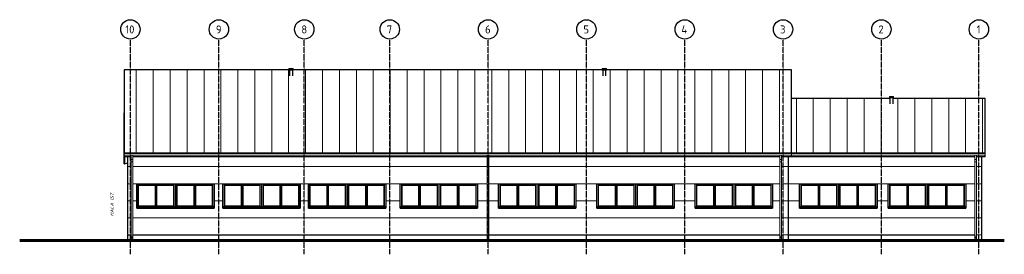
# Model space of a CAD drawing. Header units: millimetres. Extents: x -30335 to 30749, y -1000 to 13553.
import ezdxf

# ---------------------------------------------------------------- set-up
doc = ezdxf.new("R2010")
doc.units = ezdxf.units.MM
doc.linetypes.add('Linia osi', pattern=[14, 6, -3, 2, -3])
for name, color, linetype, lineweight in [('A-GENM', 13, 'Continuous', 25), ('A-GLAZ', 151, 'Continuous', 25), ('A-GLAZ-SILL', 1, 'Continuous', 25), ('A-ROOF', 132, 'Continuous', 25), ('A-ROOF-OTLN', 132, 'Continuous', 20), ('A-ROOF-PATT', 132, 'Continuous', 25), ('A-WALL', 113, 'Continuous', 25), ('A-WALL-PATT', 111, 'Continuous', 25), ('C-TOPO', 7, 'Continuous', 25), ('G-ANNO-TEXT', 231, 'Continuous', 20), ('S-GRID', 1, 'Continuous', 20), ('S-GRID-IDEN', 1, 'Continuous', 25)]:
    doc.layers.add(name, color=color, linetype=linetype, lineweight=lineweight)
doc.styles.add('GOST Common', font='GOST_Common.ttf', dxfattribs={"height": 500})
doc.styles.add('GOST Common_I', font='GOST_Common Italic.ttf', dxfattribs={"height": 220})

# ---------------------------------------------------------------- blocks, each defined once
blk = doc.blocks.new('1-2 - 240x150-1907368-Elewacja zachodnia')
at = {"layer": 'A-GLAZ', "lineweight": 20}
for p, q in [((-547, 1960), (-547, 3300)), ((-547, 3300), (543, 3300)), ((-517, 3260), (-517, 2000)), ((-517, 3260), (513, 3260)), ((513, 2000), (513, 3260)), ((543, 3300), (543, 1960)), ((603, 3300), (603, 1960)), ((603, 3300), (1693, 3300)), ((633, 3260), (1663, 3260)), ((633, 3260), (633, 2000)), ((1663, 2000), (1663, 3260)), ((1693, 3300), (1693, 1960)), ((1773, 1940), (1773, 3380)), ((543, 1960), (-547, 1960)), ((-517, 2000), (513, 2000)), ((1693, 1960), (603, 1960)), ((633, 2000), (1663, 2000))]:
    blk.add_line(p, q, dxfattribs=at)
at = {"layer": 'A-GLAZ-SILL'}
for p, q in [((1773, 1940), (-627, 1940)), ((-627, 1880), (-627, 1907)), ((-627, 1862), (-627, 1880)), ((-627, 1880), (1773, 1880)), ((-627, 1862), (1773, 1862)), ((1773, 1940), (1773, 1880)), ((1773, 1880), (1773, 1862))]:
    blk.add_line(p, q, dxfattribs=at)
blk = doc.blocks.new('1-2 - 240x150-V3-Elewacja zachodnia')
at = {"layer": 'A-GLAZ', "lineweight": 20}
for p, q in [((1773, 3380), (1773, 1940)), ((1853, 1960), (1853, 3300)), ((1853, 3300), (2943, 3300)), ((1883, 3260), (1883, 2000)), ((1883, 3260), (2913, 3260)), ((2913, 2000), (2913, 3260)), ((2943, 3300), (2943, 1960)), ((3003, 3300), (3003, 1960)), ((3003, 3300), (4093, 3300)), ((3033, 3260), (4063, 3260)), ((3033, 3260), (3033, 2000)), ((4063, 2000), (4063, 3260)), ((4093, 3300), (4093, 1960)), ((2943, 1960), (1853, 1960)), ((1883, 2000), (2913, 2000)), ((4093, 1960), (3003, 1960)), ((3033, 2000), (4063, 2000))]:
    blk.add_line(p, q, dxfattribs=at)
at = {"layer": 'A-GLAZ-SILL'}
for p, q in [((1773, 1880), (1773, 1940)), ((4173, 1940), (1773, 1940)), ((1773, 1862), (1773, 1880)), ((1773, 1880), (4173, 1880)), ((1773, 1862), (4173, 1862)), ((4173, 1907), (4173, 1880)), ((4173, 1880), (4173, 1862))]:
    blk.add_line(p, q, dxfattribs=at)
blk = doc.blocks.new('1-2 - 240x150-1907403-Elewacja zachodnia')
at = {"layer": 'A-GLAZ', "lineweight": 20}
for p, q in [((25953, 3380), (25953, 1940)), ((26033, 1960), (26033, 3300)), ((26033, 3300), (27123, 3300)), ((26063, 3260), (26063, 2000)), ((26063, 3260), (27093, 3260)), ((27093, 2000), (27093, 3260)), ((27123, 1960), (27123, 3300)), ((27183, 1960), (27183, 3300)), ((27183, 3300), (28273, 3300)), ((27213, 3260), (27213, 2000)), ((27213, 3260), (28243, 3260)), ((28243, 2000), (28243, 3260)), ((28273, 3300), (28273, 1960)), ((27123, 1960), (26033, 1960)), ((26063, 2000), (27093, 2000)), ((28273, 1960), (27183, 1960)), ((27213, 2000), (28243, 2000))]:
    blk.add_line(p, q, dxfattribs=at)
at = {"layer": 'A-GLAZ-SILL'}
for p, q in [((25953, 1880), (25953, 1940)), ((28353, 1940), (25953, 1940)), ((25953, 1862), (25953, 1880)), ((25953, 1880), (28353, 1880)), ((25953, 1862), (28353, 1862)), ((28353, 1907), (28353, 1880)), ((28353, 1880), (28353, 1862))]:
    blk.add_line(p, q, dxfattribs=at)
blk = doc.blocks.new('1-2 - 240x150-V4-Elewacja zachodnia')
at = {"layer": 'A-GLAZ', "lineweight": 20}
for p, q in [((23633, 1960), (23633, 3300)), ((23633, 3300), (24723, 3300)), ((23663, 3260), (23663, 2000)), ((23663, 3260), (24693, 3260)), ((24693, 2000), (24693, 3260)), ((24723, 1960), (24723, 3300)), ((24783, 1960), (24783, 3300)), ((24783, 3300), (25873, 3300)), ((24813, 3260), (24813, 2000)), ((24813, 3260), (25843, 3260)), ((25843, 2000), (25843, 3260)), ((25873, 3300), (25873, 1960)), ((25953, 1940), (25953, 3380)), ((24723, 1960), (23633, 1960)), ((23663, 2000), (24693, 2000)), ((25873, 1960), (24783, 1960)), ((24813, 2000), (25843, 2000))]:
    blk.add_line(p, q, dxfattribs=at)
at = {"layer": 'A-GLAZ-SILL'}
for p, q in [((25953, 1940), (23553, 1940)), ((23553, 1880), (23553, 1907)), ((23553, 1862), (23553, 1880)), ((23553, 1880), (25953, 1880)), ((23553, 1862), (25953, 1862)), ((25953, 1940), (25953, 1880)), ((25953, 1880), (25953, 1862))]:
    blk.add_line(p, q, dxfattribs=at)
blk = doc.blocks.new('Rura spustowa- ściana - 110-1924162-Elewacja zachodnia')
at = {"layer": 'A-GENM', "lineweight": 20}
for p, q in [((16818, 5157), (16818, 4900)), ((16818, 4900), (16818, 4760)), ((16928, 4900), (16928, 5157)), ((16928, 4760), (16928, 4900)), ((16818, 4760), (16818, 100)), ((16928, 100), (16928, 4760)), ((16818, 100), (16818, 0)), ((16928, 0), (16928, 100))]:
    blk.add_line(p, q, dxfattribs=at)
for major_axis in [(55, 0), (-55, 0)]:
    blk.add_ellipse((16873, 0), major_axis=major_axis, ratio=0.707107, start_param=0, end_param=3.141593, dxfattribs=at)
for points, knots in [([(16928, 4900), (16928, 4898), (16926, 4892), (16922, 4887), (16916, 4883), (16910, 4879), (16900, 4875), (16887, 4872), (16873, 4871), (16858, 4872), (16845, 4875), (16835, 4879), (16829, 4883), (16825, 4886), (16822, 4889), (16819, 4894), (16818, 4898), (16818, 4900)], [0, 0, 0, 0, 0.083333, 0.166667, 0.208333, 0.25, 0.333333, 0.416667, 0.5, 0.583333, 0.666667, 0.75, 0.791667, 0.833333, 0.875, 0.916667, 1, 1, 1, 1]), ([(16928, 4760), (16928, 4757), (16926, 4752), (16922, 4747), (16916, 4742), (16910, 4739), (16900, 4735), (16887, 4732), (16873, 4731), (16858, 4732), (16845, 4735), (16835, 4739), (16829, 4742), (16825, 4746), (16822, 4749), (16819, 4754), (16818, 4757), (16818, 4760)], [0, 0, 0, 0, 0.083333, 0.166667, 0.208333, 0.25, 0.333333, 0.416667, 0.5, 0.583333, 0.666667, 0.75, 0.791667, 0.833333, 0.875, 0.916667, 1, 1, 1, 1]), ([(16928, 100), (16928, 102), (16926, 106), (16922, 111), (16916, 114), (16910, 117), (16900, 120), (16887, 122), (16873, 123), (16858, 122), (16845, 120), (16835, 117), (16829, 114), (16824, 111), (16819, 106), (16818, 102), (16818, 100)], [0, 0, 0, 0, 0.083333, 0.166667, 0.208333, 0.25, 0.333333, 0.416667, 0.5, 0.583333, 0.666667, 0.75, 0.791667, 0.833333, 0.916667, 1, 1, 1, 1])]:
    blk.add_open_spline(points, degree=3, knots=knots, dxfattribs=at)
blk = doc.blocks.new('Wywiewka dachowa - 200-1936921-Elewacja zachodnia')
at = {"layer": 'A-GENM'}
for p, q in [((23620, 8797), (23620, 8697)), ((23620, 8797), (23880, 8797)), ((23880, 8697), (23620, 8697)), ((23650, 8697), (23650, 8344)), ((23850, 8344), (23850, 8697)), ((23880, 8697), (23880, 8797))]:
    blk.add_line(p, q, dxfattribs=at)
blk = doc.blocks.new('Siatka - Oś 6mm-1781598-Elewacja zachodnia')
at = {"layer": 'S-GRID-IDEN'}
blk.add_circle((23123, 12953), 600, dxfattribs=at)

msp = doc.modelspace()

# ---------------------------------------------------------------- hatches: boundary and pattern name
at = {"layer": 'A-ROOF-PATT', "lineweight": 20}
h = msp.add_hatch(dxfattribs=at)
h.set_pattern_fill('FP_8', color=256, style=0, pattern_type=2)
h.set_pattern_definition([(90, (0, 11138.3), (-1050, 6e-14), [])])
h.paths.add_polyline_path([(-2657, 5292), (17553, 5292), (17553, 10453), (6063, 10453), (6063, 10426), (6033, 10426), (6033, 10092), (6030, 10082), (6020, 10073), (6004, 10066), (5983, 10060), (5959, 10056), (5933, 10055), (5907, 10056), (5883, 10060), (5862, 10066), (5846, 10073), (5836, 10082), (5833, 10092), (5833, 10426), (5803, 10426), (5803, 10453), (-13370, 10453), (-13370, 10429), (-13400, 10429), (-13400, 10095), (-13403, 10085), (-13413, 10076), (-13429, 10068), (-13450, 10062), (-13474, 10059), (-13500, 10058), (-13526, 10059), (-13550, 10062), (-13571, 10068), (-13587, 10076), (-13597, 10085), (-13600, 10095), (-13600, 10429), (-13630, 10429), (-13630, 10453), (-23849, 10453), (-23849, 5292), (-2895, 5292)], flags=0)
h = msp.add_hatch(dxfattribs=at)
h.set_pattern_fill('FP_6', color=256, style=0, pattern_type=2)
h.set_pattern_definition([(90, (0, 7981), (-1050, 6e-14), [])])
h.paths.add_polyline_path([(25261, 5292), (29553, 5292), (29553, 8659), (23850, 8659), (23850, 8362), (23847, 8353), (23837, 8344), (23821, 8336), (23800, 8330), (23776, 8327), (23750, 8325), (23724, 8327), (23700, 8330), (23679, 8336), (23663, 8344), (23653, 8353), (23650, 8362), (23650, 8659), (17553, 8659), (17553, 5292), (25022, 5292)], flags=0)
at = {"layer": 'A-WALL-PATT', "lineweight": 20}
h = msp.add_hatch(dxfattribs=at)
h.set_pattern_fill('FP_7', color=256, style=0, pattern_type=2)
h.set_pattern_definition([(90, (-23841.4, 0), (-248.899, 2e-14), [])])
h.paths.add_polyline_path([(-23841, 4602), (-23649, 4674), (-23649, 5036), (-23841, 5036)], flags=0)
h = msp.add_hatch(dxfattribs=at)
h.set_pattern_fill('FP_4', color=256, style=0, pattern_type=2)
h.set_pattern_definition([(0, (-23559.2, -2980), (0, 1060), [])])
h.paths.add_polyline_path([(-23424, 200), (-23424, 5036), (-23649, 5036), (-23649, 200)], flags=0)
h.paths.add_polyline_path([(-23314, 200), (-1332, 200), (-1332, 5036), (-23314, 5036), (-23314, 226)], flags=0)
h.paths.add_polyline_path([(-1222, 200), (16818, 200), (16818, 5036), (-1222, 5036), (-1222, 560)], flags=0)
h.paths.add_polyline_path([(16928, 200), (17353, 200), (17353, 5036), (16928, 5036), (16928, 211)], flags=0)
h.paths.add_polyline_path([(15478, 1862), (11573, 1862), (11573, 3380), (16373, 3380), (16373, 1862)], flags=0)
h.paths.add_polyline_path([(-2160, 1862), (-6727, 1862), (-6727, 3380), (-1927, 3380), (-1927, 1862)], flags=0)
h.paths.add_polyline_path([(-17727, 1862), (-17727, 3380), (-12927, 3380), (-12927, 1862), (-16973, 1862)], flags=0)
h.paths.add_polyline_path([(-20791, 1862), (-23077, 1862), (-23077, 3380), (-18277, 3380), (-18277, 1862), (-20677, 1862)], flags=0)
h.paths.add_polyline_path([(-7799, 1862), (-12427, 1862), (-12427, 3380), (-7627, 3380), (-7627, 1862)], flags=0)
h.paths.add_polyline_path([(1773, 1862), (-627, 1862), (-627, 3380), (4173, 3380), (4173, 1862), (2116, 1862)], flags=0)
h.paths.add_polyline_path([(9751, 1862), (5473, 1862), (5473, 3380), (10273, 3380), (10273, 1862)], flags=0)
h = msp.add_hatch(dxfattribs=at)
h.set_pattern_fill('FP_5', color=256, style=0, pattern_type=2)
h.set_pattern_definition([(0, (17202.6, -1920), (0, 1060), [])])
h.paths.add_polyline_path([(17353, 200), (28918, 200), (28918, 5036), (17353, 5036), (17353, 560)], flags=0)
h.paths.add_polyline_path([(29317, 200), (29353, 200), (29353, 5036), (29028, 5036), (29028, 200), (29053, 200)], flags=0)
h.paths.add_polyline_path([(22853, 1862), (18053, 1862), (18053, 3380), (22853, 3380), (22853, 1880)], flags=0)
h.paths.add_polyline_path([(26931, 1862), (23553, 1862), (23553, 3380), (28353, 3380), (28353, 1862)], flags=0)

# ---------------------------------------------------------------- linework, layer by layer
at = {"layer": 'A-ROOF'}
for p, q in [((-23849, 10453), (-23849, 5253)), ((-13630, 10453), (-23849, 10453)), ((5803, 10453), (-13370, 10453)), ((17553, 10453), (6063, 10453)), ((17553, 5253), (17553, 10453)), ((23650, 8659), (17553, 8659)), ((29553, 8659), (23850, 8659)), ((29553, 5253), (29553, 8659)), ((-23849, 5292), (29553, 5292)), ((-23849, 5152), (-23849, 5036)), ((-23424, 5036), (-23849, 5036)), ((-1332, 5036), (-23314, 5036)), ((16818, 5036), (-1222, 5036)), ((28918, 5036), (16928, 5036)), ((17553, 5036), (17553, 5152)), ((29553, 5036), (29028, 5036)), ((29553, 5036), (29553, 5152))]:
    msp.add_line(p, q, dxfattribs=at)
at = {"layer": 'A-ROOF-OTLN'}
for p, q in [((29553, 5253), (-23849, 5253)), ((-23849, 5152), (-23849, 5253)), ((29553, 5244), (-23849, 5244)), ((-23849, 5152), (29553, 5152)), ((17553, 5253), (17553, 5152)), ((29553, 5253), (29553, 5152))]:
    msp.add_line(p, q, dxfattribs=at)
at = {"layer": 'A-WALL'}
for p, q in [((-23858, 4602), (-23858, 7771)), ((-23858, 7771), (-23849, 7771)), ((-23841, 5036), (-23841, 4602)), ((-23649, 5036), (-23649, -150)), ((17353, -150), (17353, 5036)), ((29353, -150), (29353, 5036)), ((-23858, 4602), (-23841, 4602)), ((-23841, 4602), (-23649, 4674)), ((-23077, 1907), (-23077, 3380)), ((-23077, 3380), (-18277, 3380)), ((-18277, 3380), (-18277, 1907)), ((-17727, 1907), (-17727, 3380)), ((-17727, 3380), (-12927, 3380)), ((-12927, 3380), (-12927, 1907)), ((-12427, 1907), (-12427, 3380)), ((-12427, 3380), (-7627, 3380)), ((-7627, 3380), (-7627, 1907)), ((-6727, 1907), (-6727, 3380)), ((-6727, 3380), (-1927, 3380)), ((-1927, 3380), (-1927, 1907)), ((-627, 1907), (-627, 3380)), ((-627, 3380), (4173, 3380)), ((4173, 3380), (4173, 1907)), ((5473, 1907), (5473, 3380)), ((5473, 3380), (10273, 3380)), ((10273, 3380), (10273, 1907)), ((11573, 1907), (11573, 3380)), ((11573, 3380), (16373, 3380)), ((16373, 3380), (16373, 1907)), ((18053, 1907), (18053, 3380)), ((18053, 3380), (22853, 3380)), ((22853, 3380), (22853, 1907)), ((23553, 1907), (23553, 3380)), ((23553, 3380), (28353, 3380)), ((28353, 3380), (28353, 1907)), ((-23649, 200), (-23424, 200)), ((-23314, 200), (-1332, 200)), ((-1222, 200), (16818, 200)), ((16928, 200), (17053, 200)), ((17353, 200), (28918, 200)), ((29028, 200), (29053, 200))]:
    msp.add_line(p, q, dxfattribs=at)
at = {"layer": 'C-TOPO', "lineweight": 60}
for p, q in [((6836, -150), (-30335, -150)), ((30749, -150), (6836, -150))]:
    msp.add_line(p, q, dxfattribs=at)
at = {"layer": 'C-TOPO'}
for q in [(-30335, -150), (30749, -150)]:
    msp.add_line((6836, -150), q, dxfattribs=at)
at = {"layer": 'S-GRID', "linetype": 'Linia osi', "lineweight": 25}
for p, q in [((-23469, -1000), (-23469, 12354)), ((-17977, -1000), (-17977, 12354)), ((-12677, -1000), (-12677, 12354)), ((-7377, -1000), (-7377, 12354)), ((-1277, -1000), (-1277, 12354)), ((4823, -1000), (4823, 12354)), ((10923, -1000), (10923, 12354)), ((17023, -1000), (17023, 12354)), ((23123, -1000), (23123, 12354)), ((29173, -1000), (29173, 12354))]:
    msp.add_line(p, q, dxfattribs=at)

# ---------------------------------------------------------------- block references
at = {"layer": 'A-GENM'}
for name, p in [('Wywiewka dachowa - 200-1936921-Elewacja zachodnia', (-37250, 1732)), ('Wywiewka dachowa - 200-1936921-Elewacja zachodnia', (-17817, 1730)), ('Wywiewka dachowa - 200-1936921-Elewacja zachodnia', (0, 0)), ('Rura spustowa- ściana - 110-1924162-Elewacja zachodnia', (-40242, 0)), ('Rura spustowa- ściana - 110-1924162-Elewacja zachodnia', (-18150, 0)), ('Rura spustowa- ściana - 110-1924162-Elewacja zachodnia', (0, 0)), ('Rura spustowa- ściana - 110-1924162-Elewacja zachodnia', (12100, 0))]:
    msp.add_blockref(name, p, dxfattribs=at)
at = {"layer": 'A-GLAZ'}
for name, p in [('1-2 - 240x150-1907368-Elewacja zachodnia', (-22450, 0)), ('1-2 - 240x150-V3-Elewacja zachodnia', (-22450, 0)), ('1-2 - 240x150-1907368-Elewacja zachodnia', (-17100, 0)), ('1-2 - 240x150-V3-Elewacja zachodnia', (-17100, 0)), ('1-2 - 240x150-1907368-Elewacja zachodnia', (-11800, 0)), ('1-2 - 240x150-V3-Elewacja zachodnia', (-11800, 0)), ('1-2 - 240x150-1907368-Elewacja zachodnia', (-6100, 0)), ('1-2 - 240x150-V3-Elewacja zachodnia', (-6100, 0)), ('1-2 - 240x150-1907368-Elewacja zachodnia', (0, 0)), ('1-2 - 240x150-V3-Elewacja zachodnia', (0, 0)), ('1-2 - 240x150-1907368-Elewacja zachodnia', (6100, 0)), ('1-2 - 240x150-V3-Elewacja zachodnia', (6100, 0)), ('1-2 - 240x150-1907368-Elewacja zachodnia', (12200, 0)), ('1-2 - 240x150-V3-Elewacja zachodnia', (12200, 0)), ('1-2 - 240x150-1907368-Elewacja zachodnia', (18680, 0)), ('1-2 - 240x150-V3-Elewacja zachodnia', (18680, 0)), ('1-2 - 240x150-V4-Elewacja zachodnia', (0, 0)), ('1-2 - 240x150-1907403-Elewacja zachodnia', (0, 0))]:
    msp.add_blockref(name, p, dxfattribs=at)
at = {"layer": 'S-GRID-IDEN'}
for p in [(-46592, 0), (-41100, 0), (-35800, 0), (-30500, 0), (-24400, 0), (-18300, 0), (-12200, 0), (-6100, 0), (0, 0), (6050, 0)]:
    msp.add_blockref('Siatka - Oś 6mm-1781598-Elewacja zachodnia', p, dxfattribs=at)

# ---------------------------------------------------------------- texts
at = {"layer": 'G-ANNO-TEXT', "color": 7, "lineweight": 25, "insert": (-24716, 1358), "char_height": 220, "width": 1563.29, "attachment_point": 1, "rotation": 90, "style": 'GOST Common_I'}
msp.add_mtext('HALA IST.', dxfattribs=at)
at = {"layer": 'S-GRID-IDEN', "lineweight": 20, "char_height": 500, "attachment_point": 1, "style": 'GOST Common'}
for s, insert, width in [('10', (-23783, 13197), 745.57), ('\\fGOST Common|b0|i0|c238|p34|;9', (-18162, 13197), 432.91), ('\\fGOST Common|b0|i0|c238|p34|;8', (-12862, 13197), 432.91), ('\\fGOST Common|b0|i0|c238|p34|;7', (-7562, 13197), 432.91), ('\\fGOST Common|b0|i0|c238|p34|;6', (-1462, 13197), 432.91), ('\\fGOST Common|b0|i0|c238|p34|;5', (4638, 13197), 432.91), ('\\fGOST Common|b0|i0|c238|p34|;4', (10715, 13197), 489.03), ('\\fGOST Common|b0|i0|c238|p34|;3', (16838, 13197), 432.91), ('\\fGOST Common|b0|i0|c238|p34|;2', (22938, 13197), 432.91), ('\\fGOST Common|b0|i0|c238|p34|;1', (29038, 13197), 312.66)]:
    msp.add_mtext(s, dxfattribs=dict(at, insert=insert, width=width))

doc.saveas('drawing.dxf')
